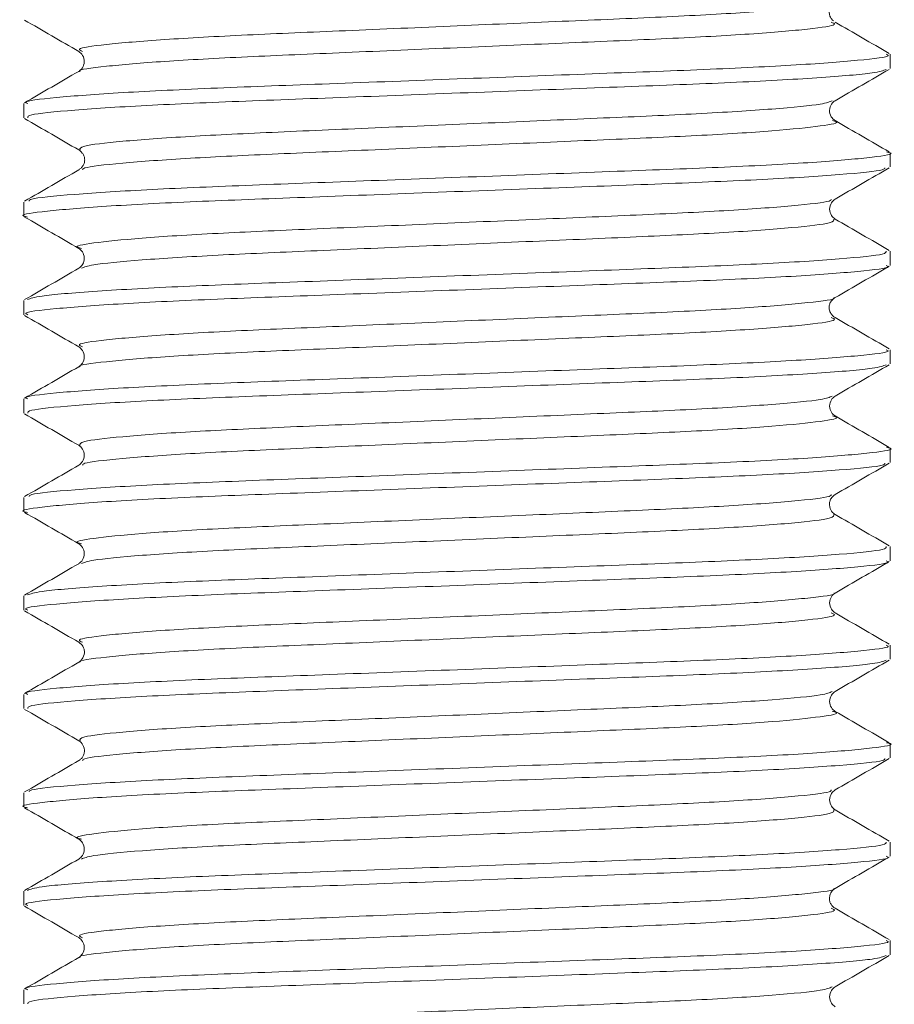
# Model space of a CAD drawing. Header units: millimetres. Extents: x 0 to 210, y 0 to 297.
# Tile 22 of 24: x 117.95 to 125.35, y 257.17 to 265.5. Entities that reach past the tile are written whole.
import ezdxf

# ---------------------------------------------------------------- set-up
doc = ezdxf.new("R2010")
doc.units = ezdxf.units.MM

msp = doc.modelspace()

# ---------------------------------------------------------------- linework, layer by layer
at = {"color": 179, "linetype": 'Continuous', "lineweight": 15}
for p, q in [((125.3169, 265.086), (125.3169, 265.2061)), ((117.9835, 264.7891), (117.9835, 264.6695)), ((125.3169, 264.2525), (125.3169, 264.3726)), ((117.9835, 263.9561), (117.9835, 263.836)), ((125.3169, 263.4195), (125.3169, 263.5391)), ((117.9835, 263.1226), (117.9835, 263.0025)), ((125.3169, 262.586), (125.3169, 262.7061)), ((117.9835, 262.2891), (117.9835, 262.1695)), ((125.3169, 261.7525), (125.3169, 261.8726)), ((117.9835, 261.4561), (117.9835, 261.336)), ((125.3169, 260.9195), (125.3169, 261.0391)), ((117.9835, 260.6226), (117.9835, 260.5025)), ((125.3169, 260.086), (125.3169, 260.2061)), ((117.9835, 259.7891), (117.9835, 259.6695)), ((125.3169, 259.2525), (125.3169, 259.3726)), ((117.9835, 258.9561), (117.9835, 258.836)), ((125.3169, 258.4195), (125.3169, 258.5391)), ((117.9835, 258.1226), (117.9835, 258.0025)), ((125.3169, 257.586), (125.3169, 257.7061)), ((117.9835, 257.2891), (117.9835, 257.1695))]:
    msp.add_line(p, q, dxfattribs=at)
at = {"color": 179, "linetype": 'Continuous', "lineweight": 0}
for points, knots in [([(124.8406, 265.6468), (124.8423, 265.6456), (124.8629, 265.6322), (124.6429, 265.6042), (124.1716, 265.5625), (123.4577, 265.5237), (122.6003, 265.4881), (121.6526, 265.4468), (120.7049, 265.4054), (119.846, 265.3699), (119.1346, 265.3311), (118.6493, 265.2893), (118.4198, 265.2554), (118.4648, 265.2365), (118.4808, 265.2298)], [0, 0, 0, 0, 0.008515, 0.102397, 0.198159, 0.291605, 0.383098, 0.478327, 0.573568, 0.665075, 0.758499, 0.85426, 0.948161, 1, 1, 1, 1]), ([(124.8195, 265.4788), (124.8355, 265.4722), (124.881, 265.4533), (124.6529, 265.4196), (124.1689, 265.3777), (123.4584, 265.3389), (122.6001, 265.3034), (121.6527, 265.262), (120.7047, 265.2207), (119.8467, 265.1851), (119.132, 265.1464), (118.6592, 265.1046), (118.4382, 265.0765), (118.4585, 265.0631), (118.4603, 265.0619)], [0, 0, 0, 0, 0.0513063, 0.1451978, 0.240971, 0.3344266, 0.4259296, 0.5211696, 0.6164204, 0.7079379, 0.8013716, 0.8971435, 0.9910549, 1, 1, 1, 1]), ([(118.0169, 264.7891), (118.0077, 264.7931), (117.9703, 264.8093), (118.2257, 264.8402), (118.7745, 264.882), (119.5889, 264.9208), (120.5699, 264.9564), (121.653, 264.9977), (122.7358, 265.0391), (123.7161, 265.0746), (124.5295, 265.1134), (125.0767, 265.1552), (125.3308, 265.1861), (125.2929, 265.2022), (125.2837, 265.2061)], [0, 0, 0, 0, 0.030396, 0.1243, 0.220063, 0.31349, 0.405002, 0.500244, 0.595476, 0.686973, 0.780422, 0.876186, 0.97007, 1, 1, 1, 1]), ([(125.2852, 265.0784), (125.2599, 265.0687), (125.2013, 265.0463), (124.7391, 265.0074), (124.0113, 264.9667), (123.078, 264.9319), (122.021, 264.8918), (120.9231, 264.85), (119.8996, 264.812), (119.0223, 264.7758), (118.3765, 264.7343), (118.017, 264.6976), (118.0167, 264.6774), (118.0166, 264.6695)], [0, 0, 0, 0, 0.074622, 0.172052, 0.268536, 0.361404, 0.457501, 0.555044, 0.649771, 0.743402, 0.84067, 0.937469, 1, 1, 1, 1]), ([(124.8282, 264.8132), (124.8064, 264.8038), (124.7554, 264.7817), (124.3532, 264.743), (123.7166, 264.7024), (122.8997, 264.6675), (121.9747, 264.6274), (121.014, 264.5857), (120.1181, 264.5477), (119.3511, 264.5115), (118.7828, 264.4699), (118.4527, 264.4303), (118.4575, 264.4074), (118.4597, 264.3967)], [0, 0, 0, 0, 0.070982, 0.166538, 0.261163, 0.35224, 0.446487, 0.542153, 0.635055, 0.726881, 0.822277, 0.917213, 1, 1, 1, 1]), ([(124.8286, 264.6454), (124.8404, 264.6426), (124.9045, 264.6274), (124.753, 264.6001), (124.3627, 264.5583), (123.7142, 264.5177), (122.9003, 264.4828), (121.9746, 264.4427), (121.0139, 264.4009), (120.1184, 264.3629), (119.3496, 264.3267), (118.7887, 264.2852), (118.4879, 264.2515), (118.4825, 264.234), (118.4809, 264.2289)], [0, 0, 0, 0, 0.020828, 0.113221, 0.208843, 0.303535, 0.394676, 0.488989, 0.584722, 0.677689, 0.769579, 0.865042, 0.960044, 1, 1, 1, 1]), ([(118.0273, 263.9636), (118.029, 263.969), (118.0345, 263.9868), (118.3799, 264.0209), (119.0215, 264.0624), (119.8999, 264.0986), (120.9231, 264.1366), (122.0208, 264.1783), (123.0787, 264.2185), (124.0086, 264.2533), (124.7499, 264.294), (125.195, 264.3358), (125.3686, 264.3627), (125.2977, 264.3777), (125.2858, 264.3802)], [0, 0, 0, 0, 0.0424304, 0.1374046, 0.232838, 0.3247037, 0.4176445, 0.5133483, 0.6076332, 0.69875, 0.7934136, 0.8890065, 0.9813747, 1, 1, 1, 1]), ([(125.2732, 264.2451), (125.2717, 264.2397), (125.267, 264.222), (124.9234, 264.188), (124.2834, 264.1465), (123.406, 264.1102), (122.3834, 264.0723), (121.2859, 264.0305), (120.2275, 263.9904), (119.2967, 263.9555), (118.5541, 263.9149), (118.107, 263.8731), (117.9322, 263.846), (118.003, 263.831), (118.0151, 263.8284)], [0, 0, 0, 0, 0.041923, 0.136879, 0.232319, 0.324205, 0.417116, 0.512813, 0.607116, 0.698226, 0.79287, 0.888467, 0.980862, 1, 1, 1, 1]), ([(124.8196, 263.9798), (124.8182, 263.9747), (124.8134, 263.9573), (124.5142, 263.9237), (123.9547, 263.8821), (123.1868, 263.8459), (122.2919, 263.808), (121.3314, 263.7662), (120.4051, 263.7261), (119.5905, 263.6912), (118.9409, 263.6506), (118.5488, 263.6088), (118.3963, 263.5814), (118.4602, 263.5661), (118.4722, 263.5632)], [0, 0, 0, 0, 0.0394443, 0.1344293, 0.2298985, 0.3218096, 0.4147466, 0.5104728, 0.6048026, 0.6959377, 0.7906092, 0.8862354, 0.9786558, 1, 1, 1, 1]), ([(124.8401, 263.8119), (124.8427, 263.8013), (124.8484, 263.7785), (124.5202, 263.739), (123.9532, 263.6974), (123.1872, 263.6612), (122.2918, 263.6232), (121.3312, 263.5815), (120.4058, 263.5413), (119.5881, 263.5064), (118.9502, 263.4658), (118.546, 263.4271), (118.494, 263.4049), (118.4717, 263.3954)], [0, 0, 0, 0, 0.082281, 0.17719, 0.272583, 0.364421, 0.457284, 0.552934, 0.647188, 0.73825, 0.832846, 0.928396, 1, 1, 1, 1]), ([(118.0145, 263.1302), (118.0405, 263.14), (118.1002, 263.1624), (118.5647, 263.2015), (119.294, 263.2421), (120.2282, 263.277), (121.2857, 263.3171), (122.3834, 263.3589), (123.4063, 263.3968), (124.2825, 263.433), (124.9268, 263.4746), (125.2843, 263.5112), (125.2837, 263.5313), (125.2835, 263.5391)], [0, 0, 0, 0, 0.075257, 0.172686, 0.269143, 0.362, 0.458109, 0.55564, 0.650331, 0.743978, 0.841247, 0.938024, 1, 1, 1, 1]), ([(125.2838, 263.4195), (125.2929, 263.4156), (125.3309, 263.3995), (125.077, 263.3686), (124.53, 263.3268), (123.7167, 263.288), (122.7365, 263.2525), (121.6538, 263.2112), (120.5706, 263.1698), (119.5895, 263.1342), (118.7749, 263.0955), (118.226, 263.0537), (117.9703, 263.0227), (118.0078, 263.0065), (118.0169, 263.0025)], [0, 0, 0, 0, 0.0298676, 0.1237491, 0.2195133, 0.3129648, 0.4044606, 0.4996905, 0.5949341, 0.6864483, 0.7798721, 0.8756347, 0.9695414, 1, 1, 1, 1]), ([(124.8407, 263.1467), (124.8424, 263.1456), (124.863, 263.1323), (124.6431, 263.1043), (124.172, 263.0625), (123.4582, 263.0237), (122.601, 262.9882), (121.6533, 262.9468), (120.7055, 262.9055), (119.8466, 262.8699), (119.135, 262.8312), (118.6495, 262.7893), (118.4199, 262.7555), (118.4648, 262.7365), (118.4808, 262.7298)], [0, 0, 0, 0, 0.008417, 0.102306, 0.198079, 0.291537, 0.383038, 0.478276, 0.573528, 0.665047, 0.758477, 0.854249, 0.948163, 1, 1, 1, 1]), ([(124.8195, 262.9788), (124.8355, 262.9722), (124.881, 262.9533), (124.6531, 262.9196), (124.1694, 262.8777), (123.4589, 262.8389), (122.6008, 262.8034), (121.6534, 262.7621), (120.7053, 262.7207), (119.8472, 262.6852), (119.1324, 262.6464), (118.6594, 262.6047), (118.4383, 262.5765), (118.4586, 262.5631), (118.4604, 262.5619)], [0, 0, 0, 0, 0.051233, 0.145123, 0.240897, 0.334356, 0.425858, 0.521097, 0.61635, 0.70787, 0.801302, 0.897075, 0.990989, 1, 1, 1, 1]), ([(118.0169, 262.2891), (118.0078, 262.2931), (117.9703, 262.3093), (118.226, 262.3403), (118.7749, 262.3821), (119.5895, 262.4208), (120.5706, 262.4564), (121.6538, 262.4977), (122.7365, 262.5391), (123.7167, 262.5746), (124.53, 262.6134), (125.077, 262.6552), (125.3309, 262.6861), (125.2929, 262.7022), (125.2838, 262.7061)], [0, 0, 0, 0, 0.030459, 0.124365, 0.220128, 0.313552, 0.405066, 0.500309, 0.595539, 0.687035, 0.780487, 0.876251, 0.970132, 1, 1, 1, 1]), ([(125.2853, 262.5784), (125.2599, 262.5687), (125.2015, 262.5464), (124.7395, 262.5074), (124.0119, 262.4668), (123.0787, 262.4319), (122.0218, 262.3918), (120.9239, 262.35), (119.9003, 262.312), (119.0229, 262.2759), (118.3769, 262.2343), (118.0171, 262.1976), (118.0167, 262.1774), (118.0166, 262.1695)], [0, 0, 0, 0, 0.074598, 0.172023, 0.268504, 0.361368, 0.457458, 0.554998, 0.649724, 0.743348, 0.840611, 0.937408, 1, 1, 1, 1]), ([(124.8282, 262.3132), (124.8065, 262.3038), (124.7556, 262.2817), (124.3535, 262.2431), (123.7171, 262.2024), (122.9003, 262.1676), (121.9754, 262.1275), (121.0146, 262.0857), (120.1186, 262.0477), (119.3516, 262.0115), (118.7831, 261.9699), (118.4528, 261.9303), (118.4575, 261.9074), (118.4596, 261.8967)], [0, 0, 0, 0, 0.070962, 0.166514, 0.26114, 0.352215, 0.446457, 0.542121, 0.635024, 0.726846, 0.822238, 0.917173, 1, 1, 1, 1]), ([(124.8287, 262.1454), (124.8404, 262.1426), (124.9045, 262.1274), (124.7532, 262.1001), (124.363, 262.0583), (123.7147, 262.0177), (122.9009, 261.9828), (121.9752, 261.9427), (121.0146, 261.9009), (120.119, 261.8629), (119.3501, 261.8268), (118.789, 261.7852), (118.488, 261.7515), (118.4825, 261.734), (118.4809, 261.7288)], [0, 0, 0, 0, 0.020762, 0.11315, 0.208768, 0.303459, 0.394597, 0.488905, 0.584635, 0.677602, 0.769487, 0.864946, 0.959947, 1, 1, 1, 1]), ([(118.0273, 261.4635), (118.029, 261.469), (118.0346, 261.4868), (118.3802, 261.5209), (119.022, 261.5624), (119.9005, 261.5986), (120.9239, 261.6366), (122.0216, 261.6784), (123.0794, 261.7185), (124.0092, 261.7534), (124.7503, 261.794), (125.1952, 261.8358), (125.3686, 261.8628), (125.2977, 261.8777), (125.2858, 261.8802)], [0, 0, 0, 0, 0.042525, 0.137498, 0.232928, 0.324788, 0.417729, 0.513431, 0.607711, 0.698826, 0.793489, 0.889078, 0.98144, 1, 1, 1, 1]), ([(125.2732, 261.7451), (125.2718, 261.7397), (125.2671, 261.722), (124.9237, 261.688), (124.2839, 261.6465), (123.4067, 261.6103), (122.3842, 261.5723), (121.2866, 261.5306), (120.2282, 261.4904), (119.2972, 261.4555), (118.5545, 261.415), (118.1072, 261.3731), (117.9322, 261.346), (118.003, 261.331), (118.0151, 261.3284)], [0, 0, 0, 0, 0.041868, 0.136824, 0.232265, 0.324155, 0.417063, 0.51276, 0.607065, 0.698176, 0.792818, 0.888416, 0.980815, 1, 1, 1, 1]), ([(124.8196, 261.4798), (124.8182, 261.4747), (124.8136, 261.4573), (124.5145, 261.4237), (123.9552, 261.3822), (123.1873, 261.3459), (122.2925, 261.308), (121.332, 261.2662), (120.4057, 261.2261), (119.591, 261.1912), (118.9412, 261.1506), (118.549, 261.1088), (118.3963, 261.0814), (118.4602, 261.0661), (118.4722, 261.0632)], [0, 0, 0, 0, 0.0393868, 0.1343705, 0.2298412, 0.3217554, 0.4146897, 0.5104159, 0.6047485, 0.6958836, 0.7905536, 0.886181, 0.9786053, 1, 1, 1, 1]), ([(124.84, 261.3119), (124.8426, 261.3013), (124.8484, 261.2785), (124.5205, 261.239), (123.9537, 261.1974), (123.1877, 261.1612), (122.2924, 261.1232), (121.3319, 261.0815), (120.4064, 261.0413), (119.5886, 261.0065), (118.9506, 260.9659), (118.5462, 260.9271), (118.494, 260.9049), (118.4717, 260.8954)], [0, 0, 0, 0, 0.082162, 0.177079, 0.272483, 0.364333, 0.457202, 0.552861, 0.647128, 0.738199, 0.832803, 0.928363, 1, 1, 1, 1]), ([(118.0145, 260.6302), (118.0406, 260.64), (118.1004, 260.6625), (118.5652, 260.7015), (119.2945, 260.7421), (120.2289, 260.777), (121.2864, 260.8171), (122.3841, 260.8589), (123.4069, 260.8969), (124.2831, 260.9331), (124.9271, 260.9746), (125.2844, 261.0112), (125.2837, 261.0313), (125.2834, 261.0391)], [0, 0, 0, 0, 0.075282, 0.172716, 0.269175, 0.362036, 0.458152, 0.555686, 0.650378, 0.744032, 0.841307, 0.938086, 1, 1, 1, 1]), ([(125.2838, 260.9195), (125.293, 260.9156), (125.3309, 260.8995), (125.0772, 260.8687), (124.5305, 260.8269), (123.7173, 260.788), (122.7372, 260.7525), (121.6545, 260.7112), (120.5713, 260.6698), (119.5902, 260.6343), (118.7754, 260.5955), (118.2262, 260.5537), (117.9704, 260.5227), (118.0078, 260.5065), (118.017, 260.5025)], [0, 0, 0, 0, 0.029805, 0.123684, 0.219449, 0.312903, 0.404397, 0.499625, 0.59487, 0.686387, 0.779807, 0.87557, 0.969479, 1, 1, 1, 1]), ([(124.8408, 260.6468), (124.8425, 260.6457), (124.8631, 260.6323), (124.6433, 260.6043), (124.1724, 260.5625), (123.4588, 260.5237), (122.6016, 260.4882), (121.6539, 260.4469), (120.7061, 260.4055), (119.8471, 260.3699), (119.1354, 260.3312), (118.6498, 260.2894), (118.42, 260.2555), (118.4648, 260.2365), (118.4808, 260.2298)], [0, 0, 0, 0, 0.00838, 0.102268, 0.198042, 0.291505, 0.383005, 0.478244, 0.573499, 0.665021, 0.75845, 0.854223, 0.948141, 1, 1, 1, 1]), ([(124.8195, 260.4789), (124.8355, 260.4722), (124.8811, 260.4533), (124.6534, 260.4196), (124.1698, 260.3778), (123.4595, 260.339), (122.6014, 260.3034), (121.654, 260.2621), (120.7059, 260.2207), (119.8478, 260.1852), (119.1328, 260.1464), (118.6597, 260.1047), (118.4384, 260.0766), (118.4586, 260.0631), (118.4604, 260.0619)], [0, 0, 0, 0, 0.051221, 0.14511, 0.240887, 0.334351, 0.425853, 0.521093, 0.616349, 0.707873, 0.801304, 0.897078, 0.990998, 1, 1, 1, 1]), ([(118.017, 259.7891), (118.0078, 259.7931), (117.9704, 259.8093), (118.2262, 259.8403), (118.7754, 259.8821), (119.5902, 259.9209), (120.5713, 259.9564), (121.6545, 259.9978), (122.7372, 260.0391), (123.7173, 260.0746), (124.5305, 260.1134), (125.0772, 260.1552), (125.3309, 260.1861), (125.293, 260.2022), (125.2838, 260.2061)], [0, 0, 0, 0, 0.030521, 0.12443, 0.220193, 0.313613, 0.40513, 0.500375, 0.595603, 0.687097, 0.780551, 0.876316, 0.970195, 1, 1, 1, 1]), ([(125.2851, 260.0784), (125.2599, 260.0687), (125.2016, 260.0464), (124.7399, 260.0074), (124.0125, 259.9668), (123.0794, 259.9319), (122.0225, 259.8918), (120.9246, 259.85), (119.9009, 259.812), (119.0234, 259.7759), (118.3772, 259.7343), (118.0172, 259.6976), (118.0168, 259.6774), (118.0166, 259.6695)], [0, 0, 0, 0, 0.074477, 0.171907, 0.268396, 0.361266, 0.45736, 0.554906, 0.649641, 0.743268, 0.840535, 0.937339, 1, 1, 1, 1]), ([(124.8281, 259.8132), (124.8064, 259.8038), (124.7556, 259.7817), (124.3539, 259.7431), (123.7176, 259.7025), (122.9009, 259.6676), (121.976, 259.6275), (121.0153, 259.5857), (120.1192, 259.5477), (119.352, 259.5116), (118.7834, 259.4699), (118.4528, 259.4303), (118.4574, 259.4074), (118.4596, 259.3967)], [0, 0, 0, 0, 0.070837, 0.166391, 0.26102, 0.352098, 0.44634, 0.542007, 0.634916, 0.726737, 0.82213, 0.91707, 1, 1, 1, 1]), ([(124.8288, 259.6454), (124.8405, 259.6426), (124.9045, 259.6274), (124.7533, 259.6001), (124.3634, 259.5583), (123.7152, 259.5177), (122.9015, 259.4828), (121.9759, 259.4427), (121.0152, 259.401), (120.1196, 259.363), (119.3505, 259.3268), (118.7893, 259.2853), (118.4881, 259.2515), (118.4826, 259.234), (118.4809, 259.2288)], [0, 0, 0, 0, 0.02067, 0.113056, 0.208676, 0.303371, 0.394512, 0.488819, 0.584552, 0.677524, 0.769409, 0.864868, 0.959873, 1, 1, 1, 1]), ([(118.0273, 258.9635), (118.0291, 258.969), (118.0347, 258.9869), (118.3806, 259.0209), (119.0225, 259.0625), (119.9012, 259.0986), (120.9246, 259.1366), (122.0223, 259.1784), (123.0801, 259.2185), (124.0097, 259.2534), (124.7507, 259.294), (125.1954, 259.3358), (125.3687, 259.3628), (125.2978, 259.3777), (125.286, 259.3802)], [0, 0, 0, 0, 0.042601, 0.137578, 0.233009, 0.324869, 0.417815, 0.51352, 0.607799, 0.698916, 0.793584, 0.889174, 0.981535, 1, 1, 1, 1]), ([(125.2732, 259.2451), (125.2718, 259.2397), (125.2672, 259.222), (124.924, 259.1881), (124.2845, 259.1465), (123.4073, 259.1103), (122.3849, 259.0724), (121.2874, 259.0306), (120.2288, 258.9904), (119.2978, 258.9556), (118.555, 258.915), (118.1074, 258.8732), (117.9323, 258.846), (118.003, 258.831), (118.0152, 258.8284)], [0, 0, 0, 0, 0.041786, 0.13674, 0.232183, 0.324075, 0.416981, 0.512678, 0.606985, 0.698096, 0.792737, 0.888336, 0.980739, 1, 1, 1, 1]), ([(124.8196, 258.9798), (124.8183, 258.9747), (124.8136, 258.9573), (124.5148, 258.9237), (123.9557, 258.8822), (123.1879, 258.846), (122.2931, 258.808), (121.3327, 258.7663), (120.4063, 258.7261), (119.5915, 258.6912), (118.9416, 258.6506), (118.5491, 258.6088), (118.3963, 258.5814), (118.4602, 258.5661), (118.4723, 258.5632)], [0, 0, 0, 0, 0.039305, 0.134288, 0.22976, 0.321678, 0.414609, 0.510336, 0.604671, 0.695807, 0.790476, 0.886104, 0.978533, 1, 1, 1, 1]), ([(124.8399, 258.8119), (124.8426, 258.8013), (124.8485, 258.7786), (124.5208, 258.739), (123.9541, 258.6974), (123.1883, 258.6612), (122.2931, 258.6233), (121.3325, 258.5815), (120.407, 258.5414), (119.5891, 258.5065), (118.951, 258.4659), (118.5463, 258.4271), (118.494, 258.4049), (118.4716, 258.3954)], [0, 0, 0, 0, 0.082095, 0.17701, 0.272415, 0.364267, 0.457133, 0.552791, 0.64706, 0.738131, 0.832732, 0.928293, 1, 1, 1, 1]), ([(118.0144, 258.1302), (118.0406, 258.14), (118.1005, 258.1625), (118.5656, 258.2016), (119.2951, 258.2422), (120.2296, 258.277), (121.2872, 258.3172), (122.3849, 258.3589), (123.4076, 258.3969), (124.2836, 258.4331), (124.9274, 258.4747), (125.2845, 258.5112), (125.2837, 258.5313), (125.2834, 258.5391)], [0, 0, 0, 0, 0.075353, 0.172787, 0.269244, 0.362104, 0.458221, 0.555755, 0.650443, 0.744099, 0.841374, 0.938151, 1, 1, 1, 1]), ([(125.2838, 258.4195), (125.293, 258.4156), (125.331, 258.3995), (125.0775, 258.3687), (124.531, 258.3269), (123.7179, 258.2881), (122.7379, 258.2526), (121.6552, 258.2112), (120.572, 258.1699), (119.5908, 258.1343), (118.7759, 258.0955), (118.2265, 258.0537), (117.9705, 258.0227), (118.0078, 258.0065), (118.017, 258.0025)], [0, 0, 0, 0, 0.029743, 0.123619, 0.219384, 0.312841, 0.404333, 0.49956, 0.594807, 0.686325, 0.779743, 0.875505, 0.969417, 1, 1, 1, 1]), ([(124.8409, 258.1467), (124.8425, 258.1457), (124.8632, 258.1323), (124.6436, 258.1043), (124.1728, 258.0626), (123.4593, 258.0237), (122.6022, 257.9882), (121.6546, 257.9469), (120.7068, 257.9055), (119.8476, 257.87), (119.1358, 257.8312), (118.65, 257.7894), (118.42, 257.7555), (118.4648, 257.7365), (118.4808, 257.7298)], [0, 0, 0, 0, 0.0082898, 0.1021733, 0.1979468, 0.291411, 0.3829082, 0.4781437, 0.5733987, 0.664922, 0.7583467, 0.8541181, 0.9480372, 1, 1, 1, 1]), ([(124.8195, 257.9788), (124.8355, 257.9722), (124.8811, 257.9534), (124.6536, 257.9196), (124.1702, 257.8778), (123.46, 257.839), (122.602, 257.8035), (121.6547, 257.7621), (120.7066, 257.7208), (119.8483, 257.6852), (119.1332, 257.6464), (118.6599, 257.6047), (118.4385, 257.5766), (118.4587, 257.5631), (118.4605, 257.5619)], [0, 0, 0, 0, 0.051119, 0.145002, 0.240776, 0.33424, 0.425737, 0.520973, 0.616228, 0.707751, 0.801176, 0.896947, 0.990867, 1, 1, 1, 1]), ([(118.017, 257.2891), (118.0078, 257.2931), (117.9705, 257.3093), (118.2265, 257.3403), (118.7759, 257.3821), (119.5908, 257.4209), (120.572, 257.4564), (121.6552, 257.4978), (122.7379, 257.5391), (123.7179, 257.5747), (124.531, 257.6135), (125.0775, 257.6553), (125.331, 257.6861), (125.293, 257.7022), (125.2838, 257.7061)], [0, 0, 0, 0, 0.030583, 0.124495, 0.220257, 0.313675, 0.405193, 0.50044, 0.595667, 0.687159, 0.780616, 0.876381, 0.970257, 1, 1, 1, 1]), ([(125.2851, 257.5784), (125.26, 257.5687), (125.2018, 257.5464), (124.7403, 257.5074), (124.013, 257.4668), (123.08, 257.4319), (122.0233, 257.3918), (120.9253, 257.3501), (119.9016, 257.3121), (119.0239, 257.2759), (118.3776, 257.2343), (118.0173, 257.1976), (118.0168, 257.1775), (118.0165, 257.1695)], [0, 0, 0, 0, 0.074467, 0.17189, 0.268375, 0.361241, 0.457326, 0.554866, 0.649599, 0.743218, 0.840478, 0.937278, 1, 1, 1, 1]), ([(124.8281, 257.3132), (124.8065, 257.3038), (124.7558, 257.2818), (124.3542, 257.2431), (123.7181, 257.2025), (122.9015, 257.1676), (121.9767, 257.1275), (121.0159, 257.0857), (120.1198, 257.0477), (119.3525, 257.0116), (118.7837, 256.97), (118.453, 256.9303), (118.4574, 256.9074), (118.4595, 256.8967)], [0, 0, 0, 0, 0.070834, 0.166384, 0.261013, 0.35209, 0.446327, 0.541992, 0.634901, 0.726717, 0.822107, 0.917046, 1, 1, 1, 1])]:
    msp.add_open_spline(points, degree=3, knots=knots, dxfattribs=at)
at = {"color": 179, "linetype": 'Continuous', "lineweight": 15}
for points, knots in [([(124.8383, 265.4904), (124.8337, 265.493), (124.8264, 265.4971), (124.8089, 265.5242), (124.801, 265.5524), (124.8025, 265.5828), (124.8135, 265.6105), (124.8306, 265.6325), (124.845, 265.6423), (124.8518, 265.6468)], [0, 0, 0, 0, 0.331971, 0.528325, 0.673845, 0.782567, 0.867442, 0.938206, 1, 1, 1, 1]), ([(117.9897, 265.4956), (118.0662, 265.4513), (118.2192, 265.3629), (118.3722, 265.2743), (118.4486, 265.2301)], [0, 0, 0, 0, 0.500051, 1, 1, 1, 1]), ([(125.3107, 265.213), (125.2342, 265.2573), (125.0812, 265.3458), (124.9283, 265.4343), (124.8518, 265.4785)], [0, 0, 0, 0, 0.50005, 1, 1, 1, 1]), ([(118.4486, 265.2301), (118.4609, 265.2203), (118.4877, 265.199), (118.501, 265.1359), (118.4768, 265.0813), (118.4587, 265.0688), (118.4486, 265.0618)], [0, 0, 0, 0, 0.180532, 0.394013, 0.662049, 1, 1, 1, 1]), ([(124.8518, 264.8134), (124.9282, 264.8577), (125.0812, 264.9462), (125.2342, 265.0347), (125.3107, 265.0789)], [0, 0, 0, 0, 0.499949, 1, 1, 1, 1]), ([(118.4486, 265.0618), (118.3721, 265.0176), (118.2192, 264.9291), (118.0662, 264.8406), (117.9897, 264.7964)], [0, 0, 0, 0, 0.4999495, 1, 1, 1, 1]), ([(124.8518, 264.6452), (124.8394, 264.6551), (124.812, 264.6771), (124.7993, 264.7407), (124.8245, 264.7951), (124.8419, 264.8068), (124.8518, 264.8135)], [0, 0, 0, 0, 0.171743, 0.379482, 0.647911, 1, 1, 1, 1]), ([(117.9897, 264.6623), (118.0662, 264.618), (118.2192, 264.5295), (118.3721, 264.441), (118.4486, 264.3968)], [0, 0, 0, 0, 0.5000505, 1, 1, 1, 1]), ([(125.3107, 264.3797), (125.2342, 264.4239), (125.0812, 264.5124), (124.9283, 264.6009), (124.8518, 264.6452)], [0, 0, 0, 0, 0.50005, 1, 1, 1, 1]), ([(118.4486, 264.3968), (118.4566, 264.393), (118.4672, 264.388), (118.4916, 264.3517), (118.4996, 264.3233), (118.4982, 264.2929), (118.4871, 264.2649), (118.4698, 264.2428), (118.4554, 264.2331), (118.4486, 264.2285)], [0, 0, 0, 0, 0.482028, 0.636456, 0.749669, 0.833237, 0.898041, 0.952285, 1, 1, 1, 1]), ([(124.8518, 263.9801), (124.9283, 264.0244), (125.0812, 264.1129), (125.2342, 264.2014), (125.3107, 264.2456)], [0, 0, 0, 0, 0.49995, 1, 1, 1, 1]), ([(118.4486, 264.2285), (118.3722, 264.1843), (118.2192, 264.0958), (118.0662, 264.0073), (117.9897, 263.963)], [0, 0, 0, 0, 0.499949, 1, 1, 1, 1]), ([(124.8518, 263.8118), (124.8404, 263.8206), (124.8174, 263.8381), (124.7998, 263.896), (124.8174, 263.9538), (124.8404, 263.9714), (124.8518, 263.9801)], [0, 0, 0, 0, 0.248556, 0.499998, 0.751442, 1, 1, 1, 1]), ([(117.9897, 263.8289), (118.0662, 263.7847), (118.2192, 263.6962), (118.3721, 263.6077), (118.4486, 263.5635)], [0, 0, 0, 0, 0.5000505, 1, 1, 1, 1]), ([(125.3107, 263.5464), (125.2342, 263.5906), (125.0812, 263.6791), (124.9282, 263.7676), (124.8517, 263.8119)], [0, 0, 0, 0, 0.500051, 1, 1, 1, 1]), ([(118.4489, 263.5633), (118.459, 263.5562), (118.4773, 263.5434), (118.5009, 263.4889), (118.4874, 263.4261), (118.461, 263.405), (118.4488, 263.3953)], [0, 0, 0, 0, 0.331441, 0.599558, 0.815528, 1, 1, 1, 1]), ([(124.8518, 263.1468), (124.9283, 263.191), (125.0812, 263.2795), (125.2342, 263.368), (125.3107, 263.4123)], [0, 0, 0, 0, 0.49995, 1, 1, 1, 1]), ([(118.4486, 263.3952), (118.3721, 263.3509), (118.2191, 263.2624), (118.0662, 263.1739), (117.9897, 263.1297)], [0, 0, 0, 0, 0.499949, 1, 1, 1, 1]), ([(124.8518, 262.9785), (124.845, 262.9831), (124.8305, 262.9928), (124.813, 263.015), (124.8017, 263.0433), (124.8005, 263.0738), (124.8087, 263.1021), (124.8335, 263.1383), (124.8438, 263.1431), (124.8516, 263.1467)], [0, 0, 0, 0, 0.046951, 0.099702, 0.162297, 0.243715, 0.355782, 0.510734, 1, 1, 1, 1]), ([(117.9897, 262.9956), (118.0662, 262.9514), (118.2192, 262.8629), (118.3721, 262.7744), (118.4486, 262.7301)], [0, 0, 0, 0, 0.50005, 1, 1, 1, 1]), ([(125.3107, 262.713), (125.2342, 262.7573), (125.0812, 262.8457), (124.9283, 262.9343), (124.8518, 262.9785)], [0, 0, 0, 0, 0.500051, 1, 1, 1, 1]), ([(118.4483, 262.7303), (118.4598, 262.7216), (118.4829, 262.7039), (118.5006, 262.646), (118.483, 262.5881), (118.4598, 262.5704), (118.4483, 262.5617)], [0, 0, 0, 0, 0.248383, 0.499987, 0.751604, 1, 1, 1, 1]), ([(124.8518, 262.3135), (124.9283, 262.3577), (125.0812, 262.4462), (125.2342, 262.5347), (125.3107, 262.5789)], [0, 0, 0, 0, 0.49995, 1, 1, 1, 1]), ([(118.4486, 262.5618), (118.3721, 262.5176), (118.2192, 262.4291), (118.0662, 262.3406), (117.9897, 262.2964)], [0, 0, 0, 0, 0.4999495, 1, 1, 1, 1]), ([(124.8522, 262.1449), (124.8407, 262.1537), (124.8175, 262.1714), (124.7998, 262.2293), (124.8174, 262.2872), (124.8407, 262.3049), (124.8522, 262.3137)], [0, 0, 0, 0, 0.248315, 0.499994, 0.751678, 1, 1, 1, 1]), ([(117.9897, 262.1623), (118.0662, 262.118), (118.2192, 262.0295), (118.3721, 261.941), (118.4486, 261.8968)], [0, 0, 0, 0, 0.50005, 1, 1, 1, 1]), ([(125.3107, 261.8797), (125.2342, 261.9239), (125.0812, 262.0124), (124.9283, 262.1009), (124.8518, 262.1452)], [0, 0, 0, 0, 0.50005, 1, 1, 1, 1]), ([(118.4485, 261.8969), (118.4599, 261.8881), (118.483, 261.8705), (118.5006, 261.8126), (118.4829, 261.7547), (118.4599, 261.7372), (118.4484, 261.7284)], [0, 0, 0, 0, 0.248492, 0.500016, 0.751524, 1, 1, 1, 1]), ([(124.8518, 261.4801), (124.9283, 261.5244), (125.0812, 261.6129), (125.2342, 261.7014), (125.3107, 261.7456)], [0, 0, 0, 0, 0.499949, 1, 1, 1, 1]), ([(118.4486, 261.7285), (118.3721, 261.6843), (118.2192, 261.5958), (118.0662, 261.5073), (117.9897, 261.463)], [0, 0, 0, 0, 0.49995, 1, 1, 1, 1]), ([(124.8516, 261.312), (124.8427, 261.3172), (124.8279, 261.3259), (124.8018, 261.375), (124.8051, 261.4188), (124.818, 261.4529), (124.8388, 261.4697), (124.8516, 261.48)], [0, 0, 0, 0, 0.4072363, 0.6767986, 0.7772269, 0.8619498, 1, 1, 1, 1]), ([(117.9897, 261.3289), (118.0662, 261.2847), (118.2192, 261.1962), (118.3721, 261.1077), (118.4486, 261.0635)], [0, 0, 0, 0, 0.500051, 1, 1, 1, 1]), ([(125.3107, 261.0464), (125.2342, 261.0906), (125.0812, 261.1791), (124.9283, 261.2676), (124.8518, 261.3118)], [0, 0, 0, 0, 0.500051, 1, 1, 1, 1]), ([(118.4489, 261.0633), (118.4597, 261.0552), (118.4808, 261.0394), (118.5007, 260.9836), (118.4849, 260.9234), (118.4606, 260.9044), (118.4488, 260.8953)], [0, 0, 0, 0, 0.280864, 0.54275, 0.779973, 1, 1, 1, 1]), ([(124.8518, 260.6468), (124.9283, 260.6911), (125.0812, 260.7796), (125.2342, 260.868), (125.3107, 260.9123)], [0, 0, 0, 0, 0.499949, 1, 1, 1, 1]), ([(118.4486, 260.8952), (118.3721, 260.8509), (118.2192, 260.7624), (118.0662, 260.6739), (117.9897, 260.6297)], [0, 0, 0, 0, 0.49995, 1, 1, 1, 1]), ([(124.8518, 260.4785), (124.8404, 260.4872), (124.8174, 260.5048), (124.7998, 260.5627), (124.8174, 260.6205), (124.8404, 260.6381), (124.8518, 260.6468)], [0, 0, 0, 0, 0.248561, 0.500003, 0.751443, 1, 1, 1, 1]), ([(117.9897, 260.4956), (118.0662, 260.4514), (118.2191, 260.3629), (118.3721, 260.2744), (118.4486, 260.2301)], [0, 0, 0, 0, 0.500051, 1, 1, 1, 1]), ([(125.3107, 260.213), (125.2342, 260.2573), (125.0812, 260.3458), (124.9282, 260.4343), (124.8518, 260.4785)], [0, 0, 0, 0, 0.500051, 1, 1, 1, 1]), ([(118.4486, 260.2301), (118.4616, 260.2196), (118.4828, 260.2026), (118.4955, 260.1684), (118.4988, 260.1242), (118.4718, 260.075), (118.4574, 260.0668), (118.4486, 260.0618)], [0, 0, 0, 0, 0.131867, 0.213902, 0.312224, 0.581351, 1, 1, 1, 1]), ([(124.8517, 259.8134), (124.9282, 259.8577), (125.0812, 259.9462), (125.2342, 260.0347), (125.3107, 260.0789)], [0, 0, 0, 0, 0.499949, 1, 1, 1, 1]), ([(118.4487, 260.0619), (118.3722, 260.0176), (118.2192, 259.9291), (118.0662, 259.8406), (117.9897, 259.7964)], [0, 0, 0, 0, 0.499949, 1, 1, 1, 1]), ([(124.8518, 259.6452), (124.8403, 259.654), (124.8169, 259.672), (124.7998, 259.7304), (124.8179, 259.7877), (124.8405, 259.8049), (124.8518, 259.8135)], [0, 0, 0, 0, 0.2410379, 0.4891457, 0.7436939, 1, 1, 1, 1]), ([(117.9897, 259.6623), (118.0662, 259.618), (118.2192, 259.5295), (118.3722, 259.441), (118.4486, 259.3968)], [0, 0, 0, 0, 0.500051, 1, 1, 1, 1]), ([(125.3107, 259.3797), (125.2342, 259.4239), (125.0812, 259.5124), (124.9283, 259.6009), (124.8518, 259.6452)], [0, 0, 0, 0, 0.500051, 1, 1, 1, 1]), ([(118.4486, 259.3968), (118.4572, 259.392), (118.4711, 259.3842), (118.4989, 259.3356), (118.496, 259.2905), (118.4853, 259.2637), (118.4689, 259.2422), (118.4551, 259.2329), (118.4486, 259.2285)], [0, 0, 0, 0, 0.429884, 0.698845, 0.794874, 0.873969, 0.941075, 1, 1, 1, 1]), ([(124.8518, 258.9801), (124.9283, 259.0244), (125.0812, 259.1129), (125.2342, 259.2014), (125.3107, 259.2456)], [0, 0, 0, 0, 0.4999495, 1, 1, 1, 1]), ([(118.4486, 259.2285), (118.3721, 259.1843), (118.2192, 259.0957), (118.0662, 259.0073), (117.9897, 258.963)], [0, 0, 0, 0, 0.499949, 1, 1, 1, 1]), ([(124.8518, 258.8118), (124.8404, 258.8206), (124.8174, 258.8381), (124.7998, 258.896), (124.8174, 258.9538), (124.8404, 258.9714), (124.8518, 258.9801)], [0, 0, 0, 0, 0.248557, 0.499997, 0.75144, 1, 1, 1, 1]), ([(117.9897, 258.8289), (118.0662, 258.7847), (118.2192, 258.6962), (118.3721, 258.6077), (118.4486, 258.5635)], [0, 0, 0, 0, 0.50005, 1, 1, 1, 1]), ([(125.3107, 258.5464), (125.2342, 258.5906), (125.0812, 258.6791), (124.9283, 258.7676), (124.8518, 258.8118)], [0, 0, 0, 0, 0.500051, 1, 1, 1, 1]), ([(118.4488, 258.5633), (118.4604, 258.5544), (118.484, 258.5362), (118.5006, 258.4772), (118.4819, 258.4204), (118.46, 258.4038), (118.4489, 258.3953)], [0, 0, 0, 0, 0.234178, 0.478822, 0.735964, 1, 1, 1, 1]), ([(124.8518, 258.1468), (124.9283, 258.191), (125.0812, 258.2795), (125.2342, 258.368), (125.3107, 258.4123)], [0, 0, 0, 0, 0.499949, 1, 1, 1, 1]), ([(118.4486, 258.3952), (118.3721, 258.3509), (118.2192, 258.2624), (118.0662, 258.1739), (117.9897, 258.1297)], [0, 0, 0, 0, 0.49995, 1, 1, 1, 1]), ([(124.8517, 257.9786), (124.8386, 257.9891), (124.8174, 258.0062), (124.8048, 258.0403), (124.8016, 258.0847), (124.8287, 258.1336), (124.8429, 258.1417), (124.8516, 258.1467)], [0, 0, 0, 0, 0.130349, 0.211736, 0.30965, 0.579291, 1, 1, 1, 1]), ([(117.9897, 257.9956), (118.0662, 257.9514), (118.2192, 257.8629), (118.3721, 257.7744), (118.4486, 257.7301)], [0, 0, 0, 0, 0.50005, 1, 1, 1, 1]), ([(125.3107, 257.713), (125.2342, 257.7573), (125.0812, 257.8458), (124.9283, 257.9343), (124.8518, 257.9785)], [0, 0, 0, 0, 0.5000505, 1, 1, 1, 1]), ([(118.4484, 257.7302), (118.4599, 257.7215), (118.4829, 257.7039), (118.5006, 257.646), (118.483, 257.5881), (118.4599, 257.5705), (118.4485, 257.5618)], [0, 0, 0, 0, 0.248463, 0.499984, 0.751522, 1, 1, 1, 1]), ([(124.8518, 257.3135), (124.9283, 257.3577), (125.0812, 257.4462), (125.2342, 257.5347), (125.3107, 257.5789)], [0, 0, 0, 0, 0.49995, 1, 1, 1, 1]), ([(118.4486, 257.5618), (118.3721, 257.5176), (118.2192, 257.4291), (118.0662, 257.3406), (117.9897, 257.2964)], [0, 0, 0, 0, 0.49995, 1, 1, 1, 1]), ([(124.8523, 257.1449), (124.8407, 257.1537), (124.8174, 257.1714), (124.7998, 257.2293), (124.8175, 257.2873), (124.8407, 257.305), (124.8523, 257.3137)], [0, 0, 0, 0, 0.2483064, 0.5000047, 0.7516983, 1, 1, 1, 1])]:
    msp.add_open_spline(points, degree=3, knots=knots, dxfattribs=at)

doc.saveas('drawing.dxf')
